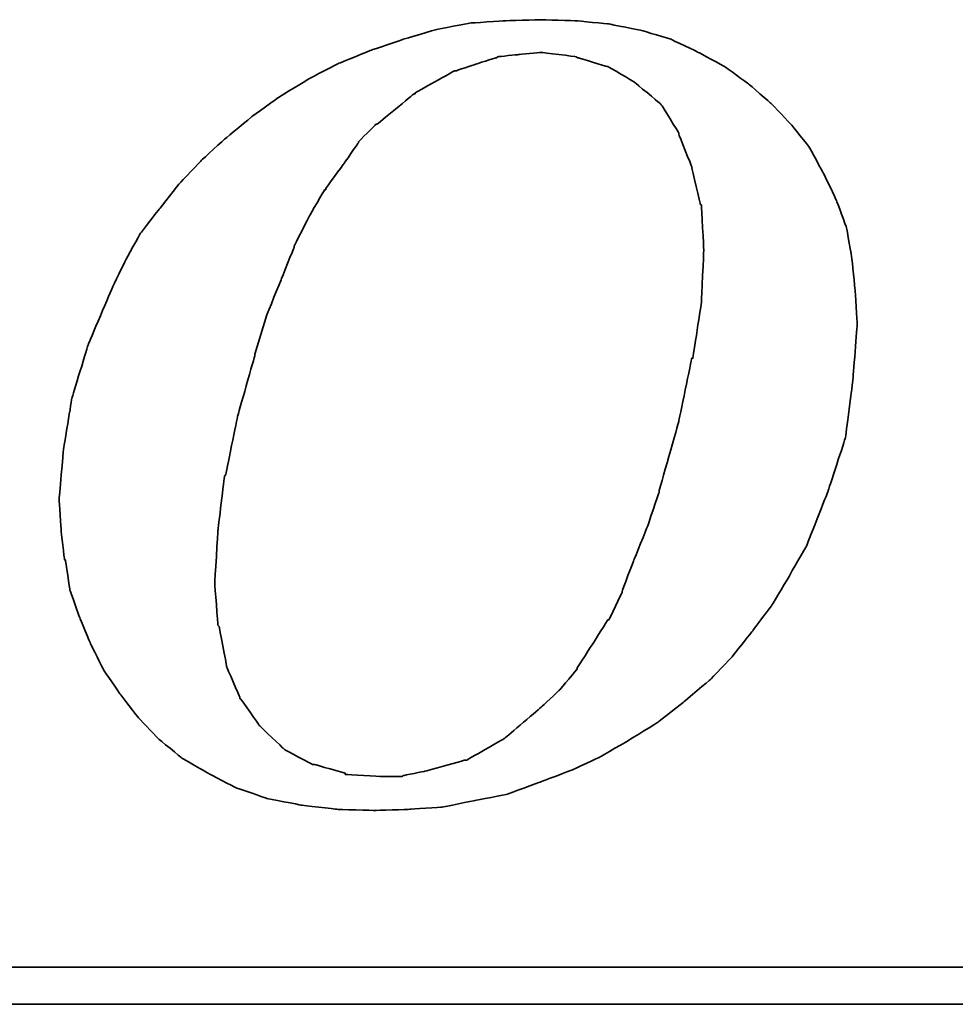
# Model space of a CAD drawing. Header units: inches. Extents: x 32 to 234, y 65 to 170.
# Tile 34 of 49: x 196.37 to 198.99, y 124.49 to 127.26. Entities that reach past the tile are written whole.
import ezdxf

# ---------------------------------------------------------------- set-up
doc = ezdxf.new("R2010")
doc.units = ezdxf.units.IN
doc.layers.add('DIM', color=4, linetype='Continuous')
doc.layers.add('layer 1', color=7, linetype='Continuous')

# ---------------------------------------------------------------- blocks, each defined once
blk = doc.blocks.new('TBI MOTION logo(完整正式版)')
at = {"layer": 'layer 1', "color": 22, "lineweight": 35}
for points, knots in [([(-11.34375, -6.98375), (-11.34375, -6.98375), (-10.91375, -7.43875), (-10.91375, -7.43875), (-10.91375, -7.43875), (-10.91375, -7.43875), (-10.38625, -7.87125), (-10.38625, -7.87125), (-10.38625, -7.87125), (-10.38625, -7.87125), (-9.81125, -8.20375), (-9.81125, -8.20375), (-9.81125, -8.20375), (-9.81125, -8.20375), (-9.21125, -8.51875), (-9.21125, -8.51875), (-9.21125, -8.51875), (-9.21125, -8.51875), (-8.51625, -8.75875), (-8.51625, -8.75875), (-8.51625, -8.75875), (-8.51625, -8.75875), (-7.77125, -8.90375), (-7.77125, -8.90375), (-7.77125, -8.90375), (-7.77125, -8.90375), (-6.97875, -8.99875), (-6.97875, -8.99875), (-6.97875, -8.99875), (-6.97875, -8.99875), (-6.14125, -9.02375), (-6.14125, -9.02375), (-6.14125, -9.02375), (-6.14125, -9.02375), (-5.37125, -8.99875), (-5.37125, -8.99875), (-5.37125, -8.99875), (-5.37125, -8.99875), (-4.65375, -8.94875), (-4.65375, -8.94875), (-4.65375, -8.94875), (-4.65375, -8.94875), (-3.93375, -8.80625), (-3.93375, -8.80625), (-3.93375, -8.80625), (-3.93375, -8.80625), (-3.21375, -8.66375), (-3.21375, -8.66375), (-3.21375, -8.66375), (-3.21375, -8.66375), (-2.49375, -8.39875), (-2.49375, -8.39875), (-2.49375, -8.39875), (-2.49375, -8.39875), (-1.79875, -8.13375), (-1.79875, -8.13375), (-1.79875, -8.13375), (-1.79875, -8.13375), (-1.17375, -7.84375), (-1.17375, -7.84375), (-1.17375, -7.84375), (-1.17375, -7.84375), (-0.52375, -7.46375), (-0.52375, -7.46375), (-0.52375, -7.46375), (-0.52375, -7.46375), (0.10124, -7.07875), (0.10124, -7.07875), (0.10124, -7.07875), (0.10124, -7.07875), (0.67625, -6.62375), (0.67625, -6.62375), (0.67625, -6.62375), (0.67625, -6.62375), (1.24874, -6.14375), (1.24874, -6.14375), (1.24874, -6.14375), (1.24874, -6.14375), (1.72874, -5.64125), (1.72874, -5.64125), (1.72874, -5.64125), (1.72874, -5.64125), (2.18624, -5.06375), (2.18624, -5.06375), (2.18624, -5.06375), (2.18624, -5.06375), (2.61625, -4.48874), (2.61625, -4.48874), (2.61625, -4.48874), (2.61625, -4.48874), (3.00125, -3.83874), (3.00125, -3.83874), (3.00125, -3.83874), (3.00125, -3.83874), (3.36124, -3.21374), (3.36124, -3.21374), (3.36124, -3.21374), (3.36124, -3.21374), (3.84374, -1.99125), (3.84374, -1.99125), (3.84374, -1.99125), (3.84374, -1.99125), (4.22625, -0.81875), (4.22625, -0.81875), (4.22625, -0.81875), (4.22625, -0.81875), (4.39125, 0.45624), (4.39125, 0.45624), (4.39125, 0.45624), (4.39125, 0.45624), (4.48874, 1.70124), (4.48874, 1.70124), (4.48874, 1.70124), (4.48874, 1.70124), (4.43874, 2.44625), (4.43874, 2.44625), (4.43874, 2.44625), (4.43874, 2.44625), (4.36874, 3.14125), (4.36874, 3.14125), (4.36874, 3.14125), (4.36874, 3.14125), (4.25125, 3.81125), (4.25125, 3.81125), (4.25125, 3.81125), (4.25125, 3.81125), (4.03124, 4.41125), (4.03124, 4.41125), (4.03124, 4.41125), (4.03124, 4.41125), (3.74374, 5.01125), (3.74374, 5.01125), (3.74374, 5.01125), (3.74374, 5.01125), (3.43124, 5.58875), (3.43124, 5.58875), (3.43124, 5.58875), (3.43124, 5.58875), (3.02625, 6.09125), (3.02625, 6.09125), (3.02625, 6.09125), (3.02625, 6.09125), (2.59374, 6.54875), (2.59374, 6.54875), (2.59374, 6.54875), (2.59374, 6.54875), (2.09124, 6.98125), (2.09124, 6.98125), (2.09124, 6.98125), (2.09124, 6.98125), (1.56124, 7.36625), (1.56124, 7.36625), (1.56124, 7.36625), (1.56124, 7.36625), (0.98624, 7.67625), (0.98624, 7.67625), (0.98624, 7.67625), (0.98624, 7.67625), (0.38624, 7.96375), (0.38624, 7.96375), (0.38624, 7.96375), (0.38624, 7.96375), (-0.25875, 8.15625), (-0.25875, 8.15625), (-0.25875, 8.15625), (-0.25875, 8.15625), (-0.98125, 8.30125), (-0.98125, 8.30125), (-0.98125, 8.30125), (-0.98125, 8.30125), (-1.70124, 8.37125), (-1.70124, 8.37125), (-1.70124, 8.37125), (-1.70124, 8.37125), (-2.49375, 8.39624), (-2.49375, 8.39624), (-2.49375, 8.39624), (-2.49375, 8.39624), (-3.28625, 8.37125), (-3.28625, 8.37125), (-3.28625, 8.37125), (-3.28625, 8.37125), (-4.05125, 8.32125), (-4.05125, 8.32125), (-4.05125, 8.32125), (-4.05125, 8.32125), (-4.77375, 8.18125), (-4.77375, 8.18125), (-4.77375, 8.18125), (-4.77375, 8.18125), (-5.51625, 7.96375), (-5.51625, 7.96375), (-5.51625, 7.96375), (-5.51625, 7.96375), (-6.21125, 7.72625), (-6.21125, 7.72625), (-6.21125, 7.72625), (-6.21125, 7.72625), (-6.92875, 7.43625), (-6.92875, 7.43625), (-6.92875, 7.43625), (-6.92875, 7.43625), (-7.57875, 7.10125), (-7.57875, 7.10125), (-7.57875, 7.10125), (-7.57875, 7.10125), (-8.24875, 6.69125), (-8.24875, 6.69125), (-8.24875, 6.69125), (-8.24875, 6.69125), (-8.84875, 6.26125), (-8.84875, 6.26125), (-8.84875, 6.26125), (-8.84875, 6.26125), (-9.42625, 5.78125), (-9.42625, 5.78125), (-9.42625, 5.78125), (-9.42625, 5.78125), (-9.95375, 5.30125), (-9.95375, 5.30125), (-9.95375, 5.30125), (-9.95375, 5.30125), (-10.43375, 4.79624), (-10.43375, 4.79624), (-10.43375, 4.79624), (-10.43375, 4.79624), (-10.88875, 4.22125), (-10.88875, 4.22125), (-10.88875, 4.22125), (-10.88875, 4.22125), (-11.29875, 3.69375), (-11.29875, 3.69375), (-11.29875, 3.69375), (-11.29875, 3.69375), (-11.63375, 3.09125), (-11.63375, 3.09125), (-11.63375, 3.09125), (-11.63375, 3.09125), (-11.91875, 2.49625), (-11.91875, 2.49625), (-11.91875, 2.49625), (-11.91875, 2.49625), (-12.44875, 1.24625), (-12.44875, 1.24625), (-12.44875, 1.24625), (-12.44875, 1.24625), (-12.80875, 0.06874), (-12.80875, 0.06874), (-12.80875, 0.06874), (-12.80875, 0.06874), (-12.99875, -1.07875), (-12.99875, -1.07875), (-12.99875, -1.07875), (-12.99875, -1.07875), (-13.09375, -2.18375), (-13.09375, -2.18375), (-13.09375, -2.18375), (-13.09375, -2.18375), (-13.04875, -2.85375), (-13.04875, -2.85375), (-13.04875, -2.85375), (-13.04875, -2.85375), (-12.97375, -3.50375), (-12.97375, -3.50375), (-12.97375, -3.50375), (-12.97375, -3.50375), (-12.95375, -3.50375), (-12.95375, -3.50375), (-12.95375, -3.50375), (-12.95375, -3.50375), (-12.85375, -4.17375), (-12.85375, -4.17375), (-12.85375, -4.17375), (-12.85375, -4.17375), (-12.63875, -4.77624), (-12.63875, -4.77624), (-12.63875, -4.77624), (-12.63875, -4.77624), (-12.39875, -5.35125), (-12.39875, -5.35125), (-12.39875, -5.35125), (-12.39875, -5.35125), (-12.11375, -5.92875), (-12.11375, -5.92875), (-12.11375, -5.92875), (-12.11375, -5.92875), (-11.75375, -6.45375), (-11.75375, -6.45375), (-11.75375, -6.45375), (-11.75375, -6.45375), (-11.34375, -6.98375), (-11.34375, -6.98375)], [0, 0, 0, 0, 0.01369863, 0.01369863, 0.01369863, 0.01369864, 0.02739726, 0.02739726, 0.02739726, 0.02739727, 0.04109589, 0.04109589, 0.04109589, 0.0410959, 0.05479452, 0.05479452, 0.05479452, 0.05479453, 0.06849315, 0.06849315, 0.06849315, 0.06849316, 0.08219178, 0.08219178, 0.08219178, 0.08219179, 0.09589041, 0.09589041, 0.09589041, 0.09589042, 0.10958904, 0.10958904, 0.10958904, 0.10958905, 0.12328767, 0.12328767, 0.12328767, 0.12328768, 0.1369863, 0.1369863, 0.1369863, 0.13698631, 0.15068493, 0.15068493, 0.15068493, 0.15068494, 0.16438356, 0.16438356, 0.16438356, 0.16438357, 0.17808219, 0.17808219, 0.17808219, 0.1780822, 0.19178082, 0.19178082, 0.19178082, 0.19178083, 0.20547945, 0.20547945, 0.20547945, 0.20547946, 0.21917808, 0.21917808, 0.21917808, 0.21917809, 0.23287671, 0.23287671, 0.23287671, 0.23287672, 0.24657534, 0.24657534, 0.24657534, 0.24657535, 0.26027397, 0.26027397, 0.26027397, 0.26027398, 0.2739726, 0.2739726, 0.2739726, 0.27397261, 0.28767123, 0.28767123, 0.28767123, 0.28767124, 0.30136986, 0.30136986, 0.30136986, 0.30136987, 0.31506849, 0.31506849, 0.31506849, 0.3150685, 0.32876712, 0.32876712, 0.32876712, 0.32876713, 0.34246575, 0.34246575, 0.34246575, 0.34246576, 0.35616438, 0.35616438, 0.35616438, 0.35616439, 0.36986301, 0.36986301, 0.36986301, 0.36986302, 0.38356164, 0.38356164, 0.38356164, 0.38356165, 0.39726027, 0.39726027, 0.39726027, 0.39726028, 0.4109589, 0.4109589, 0.4109589, 0.41095891, 0.42465753, 0.42465753, 0.42465753, 0.42465754, 0.43835616, 0.43835616, 0.43835616, 0.43835617, 0.45205479, 0.45205479, 0.45205479, 0.4520548, 0.46575342, 0.46575342, 0.46575342, 0.46575343, 0.47945205, 0.47945205, 0.47945205, 0.47945206, 0.49315068, 0.49315068, 0.49315068, 0.49315069, 0.50684932, 0.50684932, 0.50684932, 0.50684933, 0.52054795, 0.52054795, 0.52054795, 0.52054796, 0.53424658, 0.53424658, 0.53424658, 0.53424659, 0.54794521, 0.54794521, 0.54794521, 0.54794522, 0.56164384, 0.56164384, 0.56164384, 0.56164385, 0.57534247, 0.57534247, 0.57534247, 0.57534248, 0.5890411, 0.5890411, 0.5890411, 0.58904111, 0.60273973, 0.60273973, 0.60273973, 0.60273974, 0.61643836, 0.61643836, 0.61643836, 0.61643837, 0.63013699, 0.63013699, 0.63013699, 0.630137, 0.64383562, 0.64383562, 0.64383562, 0.64383563, 0.65753425, 0.65753425, 0.65753425, 0.65753426, 0.67123288, 0.67123288, 0.67123288, 0.67123289, 0.68493151, 0.68493151, 0.68493151, 0.68493152, 0.69863014, 0.69863014, 0.69863014, 0.69863015, 0.71232877, 0.71232877, 0.71232877, 0.71232878, 0.7260274, 0.7260274, 0.7260274, 0.72602741, 0.73972603, 0.73972603, 0.73972603, 0.73972604, 0.75342466, 0.75342466, 0.75342466, 0.75342467, 0.76712329, 0.76712329, 0.76712329, 0.7671233, 0.78082192, 0.78082192, 0.78082192, 0.78082193, 0.79452055, 0.79452055, 0.79452055, 0.79452056, 0.80821918, 0.80821918, 0.80821918, 0.80821919, 0.82191781, 0.82191781, 0.82191781, 0.82191782, 0.83561644, 0.83561644, 0.83561644, 0.83561645, 0.84931507, 0.84931507, 0.84931507, 0.84931508, 0.8630137, 0.8630137, 0.8630137, 0.86301371, 0.87671233, 0.87671233, 0.87671233, 0.87671234, 0.89041096, 0.89041096, 0.89041096, 0.89041097, 0.90410959, 0.90410959, 0.90410959, 0.9041096, 0.91780822, 0.91780822, 0.91780822, 0.91780823, 0.93150685, 0.93150685, 0.93150685, 0.93150686, 0.94520548, 0.94520548, 0.94520548, 0.94520549, 0.95890411, 0.95890411, 0.95890411, 0.95890412, 0.97260274, 0.97260274, 0.97260274, 0.97260275, 0.98630137, 0.98630137, 0.98630137, 0.98630138, 1, 1, 1, 1]), ([(-8.77875, 1.03124), (-8.77875, 1.03124), (-8.51625, 1.89625), (-8.51625, 1.89625), (-8.51625, 1.89625), (-8.51625, 1.89625), (-8.20375, 2.66375), (-8.20375, 2.66375), (-8.20375, 2.66375), (-8.20375, 2.66375), (-7.91625, 3.38125), (-7.91625, 3.38125), (-7.91625, 3.38125), (-7.91625, 3.38125), (-7.91625, 3.40624), (-7.91625, 3.40624), (-7.91625, 3.40624), (-7.91625, 3.40624), (-7.57875, 4.07624), (-7.57875, 4.07624), (-7.57875, 4.07624), (-7.57875, 4.07624), (-7.24375, 4.65125), (-7.24375, 4.65125), (-7.24375, 4.65125), (-7.24375, 4.65125), (-7.21875, 4.65125), (-7.21875, 4.65125), (-7.21875, 4.65125), (-7.21875, 4.65125), (-7.21875, 4.67624), (-7.21875, 4.67624), (-7.21875, 4.67624), (-7.21875, 4.67624), (-6.83625, 5.20375), (-6.83625, 5.20375), (-6.83625, 5.20375), (-6.83625, 5.20375), (-6.49875, 5.68625), (-6.49875, 5.68625), (-6.49875, 5.68625), (-6.49875, 5.68625), (-6.49875, 5.70625), (-6.49875, 5.70625), (-6.49875, 5.70625), (-6.49875, 5.70625), (-6.11625, 6.09125), (-6.11625, 6.09125), (-6.11625, 6.09125), (-6.11625, 6.09125), (-6.09125, 6.09125), (-6.09125, 6.09125), (-6.09125, 6.09125), (-6.09125, 6.09125), (-5.27375, 6.76625), (-5.27375, 6.76625), (-5.27375, 6.76625), (-5.27375, 6.76625), (-5.24875, 6.76625), (-5.24875, 6.76625), (-5.24875, 6.76625), (-5.24875, 6.76625), (-5.24875, 6.78625), (-5.24875, 6.78625), (-5.24875, 6.78625), (-5.24875, 6.78625), (-4.38875, 7.26624), (-4.38875, 7.26624), (-4.38875, 7.26624), (-4.38875, 7.26624), (-4.36125, 7.26624), (-4.36125, 7.26624), (-4.36125, 7.26624), (-4.36125, 7.26624), (-3.93375, 7.41125), (-3.93375, 7.41125), (-3.93375, 7.41125), (-3.93375, 7.41125), (-3.47375, 7.55625), (-3.47375, 7.55625), (-3.47375, 7.55625), (-3.47375, 7.55625), (-3.45375, 7.55625), (-3.45375, 7.55625), (-3.45375, 7.55625), (-3.45375, 7.55625), (-3.42875, 7.58124), (-3.42875, 7.58124), (-3.42875, 7.58124), (-3.42875, 7.58124), (-2.97375, 7.62625), (-2.97375, 7.62625), (-2.97375, 7.62625), (-2.97375, 7.62625), (-2.49375, 7.67625), (-2.49375, 7.67625), (-2.49375, 7.67625), (-2.49375, 7.67625), (-2.46875, 7.67625), (-2.46875, 7.67625), (-2.46875, 7.67625), (-2.46875, 7.67625), (-1.70124, 7.58124), (-1.70124, 7.58124), (-1.70124, 7.58124), (-1.70124, 7.58124), (-1.67875, 7.55625), (-1.67875, 7.55625), (-1.67875, 7.55625), (-1.67875, 7.55625), (-1.65375, 7.55625), (-1.65375, 7.55625), (-1.65375, 7.55625), (-1.65375, 7.55625), (-1.03125, 7.36625), (-1.03125, 7.36625), (-1.03125, 7.36625), (-1.03125, 7.36625), (-1.00625, 7.36625), (-1.00625, 7.36625), (-1.00625, 7.36625), (-1.00625, 7.36625), (-0.43124, 7.02624), (-0.43124, 7.02624), (-0.43124, 7.02624), (-0.43124, 7.02624), (-0.40625, 7.00624), (-0.40625, 7.00624), (-0.40625, 7.00624), (-0.40625, 7.00624), (0.12124, 6.57124), (0.12124, 6.57124), (0.12124, 6.57124), (0.12124, 6.57124), (0.14624, 6.54875), (0.14624, 6.54875), (0.14624, 6.54875), (0.14624, 6.54875), (0.17124, 6.52375), (0.17124, 6.52375), (0.17124, 6.52375), (0.17124, 6.52375), (0.55625, 5.89875), (0.55625, 5.89875), (0.55625, 5.89875), (0.55625, 5.89875), (0.55625, 5.87625), (0.55625, 5.87625), (0.55625, 5.87625), (0.55625, 5.87625), (0.84124, 5.15625), (0.84124, 5.15625), (0.84124, 5.15625), (0.84124, 5.15625), (0.84124, 5.13125), (0.84124, 5.13125), (0.84124, 5.13125), (0.84124, 5.13125), (1.03624, 4.31875), (1.03624, 4.31875), (1.03624, 4.31875), (1.03624, 4.31875), (1.05624, 4.31875), (1.05624, 4.31875), (1.05624, 4.31875), (1.05624, 4.31875), (1.05624, 4.29125), (1.05624, 4.29125), (1.05624, 4.29125), (1.05624, 4.29125), (1.10625, 3.33125), (1.10625, 3.33125), (1.10625, 3.33125), (1.10625, 3.33125), (1.10625, 3.30875), (1.10625, 3.30875), (1.10625, 3.30875), (1.10625, 3.30875), (1.05624, 2.20624), (1.05624, 2.20624), (1.05624, 2.20624), (1.05624, 2.20624), (1.05624, 2.18124), (1.05624, 2.18124), (1.05624, 2.18124), (1.05624, 2.18124), (0.86624, 0.93624), (0.86624, 0.93624), (0.86624, 0.93624), (0.86624, 0.93624), (0.84124, 0.93624), (0.84124, 0.93624), (0.84124, 0.93624), (0.84124, 0.93624), (0.55625, -0.45874), (0.55625, -0.45874), (0.55625, -0.45874), (0.55625, -0.45874), (0.12124, -1.99125), (0.12124, -1.99125), (0.12124, -1.99125), (0.12124, -1.99125), (0.12124, -2.01874), (0.12124, -2.01874), (0.12124, -2.01874), (0.12124, -2.01874), (-0.13874, -2.78375), (-0.13874, -2.78375), (-0.13874, -2.78375), (-0.13874, -2.78375), (-0.43124, -3.50375), (-0.43124, -3.50375), (-0.43124, -3.50375), (-0.43124, -3.50375), (-0.69375, -4.19875), (-0.69375, -4.19875), (-0.69375, -4.19875), (-0.69375, -4.19875), (-0.69375, -4.22375), (-0.69375, -4.22375), (-0.69375, -4.22375), (-0.69375, -4.22375), (-0.98125, -4.82374), (-0.98125, -4.82374), (-0.98125, -4.82374), (-0.98125, -4.82374), (-1.00625, -4.82374), (-1.00625, -4.82374), (-1.00625, -4.82374), (-1.00625, -4.82374), (-1.33875, -5.35125), (-1.33875, -5.35125), (-1.33875, -5.35125), (-1.33875, -5.35125), (-1.67875, -5.87875), (-1.67875, -5.87875), (-1.67875, -5.87875), (-1.67875, -5.87875), (-1.67875, -5.90375), (-1.67875, -5.90375), (-1.67875, -5.90375), (-1.67875, -5.90375), (-2.05875, -6.35875), (-2.05875, -6.35875), (-2.05875, -6.35875), (-2.05875, -6.35875), (-2.08375, -6.38375), (-2.08375, -6.38375), (-2.08375, -6.38375), (-2.08375, -6.38375), (-2.46875, -6.74375), (-2.46875, -6.74375), (-2.46875, -6.74375), (-2.46875, -6.74375), (-3.25875, -7.41625), (-3.25875, -7.41625), (-3.25875, -7.41625), (-3.25875, -7.41625), (-3.28625, -7.43875), (-3.28625, -7.43875), (-3.28625, -7.43875), (-3.28625, -7.43875), (-4.12375, -7.91875), (-4.12375, -7.91875), (-4.12375, -7.91875), (-4.12375, -7.91875), (-4.14875, -7.91875), (-4.14875, -7.91875), (-4.14875, -7.91875), (-4.14875, -7.91875), (-4.17125, -7.91875), (-4.17125, -7.91875), (-4.17125, -7.91875), (-4.17125, -7.91875), (-5.03375, -8.15875), (-5.03375, -8.15875), (-5.03375, -8.15875), (-5.03375, -8.15875), (-5.51625, -8.25625), (-5.51625, -8.25625), (-5.51625, -8.25625), (-5.51625, -8.25625), (-5.54125, -8.27875), (-5.54125, -8.27875), (-5.54125, -8.27875), (-5.54125, -8.27875), (-5.56375, -8.27875), (-5.56375, -8.27875), (-5.56375, -8.27875), (-5.56375, -8.27875), (-5.99625, -8.27875), (-5.99625, -8.27875), (-5.99625, -8.27875), (-5.99625, -8.27875), (-6.76375, -8.23125), (-6.76375, -8.23125), (-6.76375, -8.23125), (-6.76375, -8.23125), (-6.78875, -8.23125), (-6.78875, -8.23125), (-6.78875, -8.23125), (-6.78875, -8.23125), (-6.78875, -8.20375), (-6.78875, -8.20375), (-6.78875, -8.20375), (-6.78875, -8.20375), (-7.45875, -8.01375), (-7.45875, -8.01375), (-7.45875, -8.01375), (-7.45875, -8.01375), (-7.48375, -8.01375), (-7.48375, -8.01375), (-7.48375, -8.01375), (-7.48375, -8.01375), (-7.50875, -8.01375), (-7.50875, -8.01375), (-7.50875, -8.01375), (-7.50875, -8.01375), (-8.13125, -7.67875), (-8.13125, -7.67875), (-8.13125, -7.67875), (-8.13125, -7.67875), (-8.15625, -7.65375), (-8.15625, -7.65375), (-8.15625, -7.65375), (-8.15625, -7.65375), (-8.65875, -7.17375), (-8.65875, -7.17375), (-8.65875, -7.17375), (-8.65875, -7.17375), (-8.68375, -7.14875), (-8.68375, -7.14875), (-8.68375, -7.14875), (-8.68375, -7.14875), (-9.08875, -6.57375), (-9.08875, -6.57375), (-9.08875, -6.57375), (-9.08875, -6.57375), (-9.11375, -6.54875), (-9.11375, -6.54875), (-9.11375, -6.54875), (-9.11375, -6.54875), (-9.11375, -6.52875), (-9.11375, -6.52875), (-9.11375, -6.52875), (-9.11375, -6.52875), (-9.40375, -5.85375), (-9.40375, -5.85375), (-9.40375, -5.85375), (-9.40375, -5.85375), (-9.40375, -5.82875), (-9.40375, -5.82875), (-9.40375, -5.82875), (-9.40375, -5.82875), (-9.56875, -4.96875), (-9.56875, -4.96875), (-9.56875, -4.96875), (-9.56875, -4.96875), (-9.59375, -4.94375), (-9.59375, -4.94375), (-9.59375, -4.94375), (-9.59375, -4.94375), (-9.66375, -4.03375), (-9.66375, -4.03375), (-9.66375, -4.03375), (-9.66375, -4.03375), (-9.66375, -4.00875), (-9.66375, -4.00875), (-9.66375, -4.00875), (-9.66375, -4.00875), (-9.59375, -2.85375), (-9.59375, -2.85375), (-9.59375, -2.85375), (-9.59375, -2.85375), (-9.45125, -1.65875), (-9.45125, -1.65875), (-9.45125, -1.65875), (-9.45125, -1.65875), (-9.42625, -1.63375), (-9.42625, -1.63375), (-9.42625, -1.63375), (-9.42625, -1.63375), (-9.16125, -0.33875), (-9.16125, -0.33875), (-9.16125, -0.33875), (-9.16125, -0.33875), (-8.77875, 1.00624), (-8.77875, 1.00624), (-8.77875, 1.00624), (-8.77875, 1.00624), (-8.77875, 1.03124), (-8.77875, 1.03124)], [0, 0, 0, 0, 0.01020408, 0.01020408, 0.01020408, 0.01020409, 0.02040816, 0.02040816, 0.02040816, 0.02040817, 0.03061224, 0.03061224, 0.03061224, 0.03061225, 0.04081633, 0.04081633, 0.04081633, 0.04081634, 0.05102041, 0.05102041, 0.05102041, 0.05102042, 0.06122449, 0.06122449, 0.06122449, 0.0612245, 0.07142857, 0.07142857, 0.07142857, 0.07142858, 0.08163265, 0.08163265, 0.08163265, 0.08163266, 0.09183673, 0.09183673, 0.09183673, 0.09183674, 0.10204082, 0.10204082, 0.10204082, 0.10204083, 0.1122449, 0.1122449, 0.1122449, 0.11224491, 0.12244898, 0.12244898, 0.12244898, 0.12244899, 0.13265306, 0.13265306, 0.13265306, 0.13265307, 0.14285714, 0.14285714, 0.14285714, 0.14285715, 0.15306122, 0.15306122, 0.15306122, 0.15306123, 0.16326531, 0.16326531, 0.16326531, 0.16326532, 0.17346939, 0.17346939, 0.17346939, 0.1734694, 0.18367347, 0.18367347, 0.18367347, 0.18367348, 0.19387755, 0.19387755, 0.19387755, 0.19387756, 0.20408163, 0.20408163, 0.20408163, 0.20408164, 0.21428571, 0.21428571, 0.21428571, 0.21428572, 0.2244898, 0.2244898, 0.2244898, 0.22448981, 0.23469388, 0.23469388, 0.23469388, 0.23469389, 0.24489796, 0.24489796, 0.24489796, 0.24489797, 0.25510204, 0.25510204, 0.25510204, 0.25510205, 0.26530612, 0.26530612, 0.26530612, 0.26530613, 0.2755102, 0.2755102, 0.2755102, 0.27551021, 0.28571429, 0.28571429, 0.28571429, 0.2857143, 0.29591837, 0.29591837, 0.29591837, 0.29591838, 0.30612245, 0.30612245, 0.30612245, 0.30612246, 0.31632653, 0.31632653, 0.31632653, 0.31632654, 0.32653061, 0.32653061, 0.32653061, 0.32653062, 0.33673469, 0.33673469, 0.33673469, 0.3367347, 0.34693878, 0.34693878, 0.34693878, 0.34693879, 0.35714286, 0.35714286, 0.35714286, 0.35714287, 0.36734694, 0.36734694, 0.36734694, 0.36734695, 0.37755102, 0.37755102, 0.37755102, 0.37755103, 0.3877551, 0.3877551, 0.3877551, 0.38775511, 0.39795918, 0.39795918, 0.39795918, 0.39795919, 0.40816327, 0.40816327, 0.40816327, 0.40816328, 0.41836735, 0.41836735, 0.41836735, 0.41836736, 0.42857143, 0.42857143, 0.42857143, 0.42857144, 0.43877551, 0.43877551, 0.43877551, 0.43877552, 0.44897959, 0.44897959, 0.44897959, 0.4489796, 0.45918367, 0.45918367, 0.45918367, 0.45918368, 0.46938776, 0.46938776, 0.46938776, 0.46938777, 0.47959184, 0.47959184, 0.47959184, 0.47959185, 0.48979592, 0.48979592, 0.48979592, 0.48979593, 0.5, 0.5, 0.5, 0.50000001, 0.51020408, 0.51020408, 0.51020408, 0.51020409, 0.52040816, 0.52040816, 0.52040816, 0.52040817, 0.53061224, 0.53061224, 0.53061224, 0.53061225, 0.54081633, 0.54081633, 0.54081633, 0.54081634, 0.55102041, 0.55102041, 0.55102041, 0.55102042, 0.56122449, 0.56122449, 0.56122449, 0.5612245, 0.57142857, 0.57142857, 0.57142857, 0.57142858, 0.58163265, 0.58163265, 0.58163265, 0.58163266, 0.59183673, 0.59183673, 0.59183673, 0.59183674, 0.60204082, 0.60204082, 0.60204082, 0.60204083, 0.6122449, 0.6122449, 0.6122449, 0.61224491, 0.62244898, 0.62244898, 0.62244898, 0.62244899, 0.63265306, 0.63265306, 0.63265306, 0.63265307, 0.64285714, 0.64285714, 0.64285714, 0.64285715, 0.65306122, 0.65306122, 0.65306122, 0.65306123, 0.66326531, 0.66326531, 0.66326531, 0.66326532, 0.67346939, 0.67346939, 0.67346939, 0.6734694, 0.68367347, 0.68367347, 0.68367347, 0.68367348, 0.69387755, 0.69387755, 0.69387755, 0.69387756, 0.70408163, 0.70408163, 0.70408163, 0.70408164, 0.71428571, 0.71428571, 0.71428571, 0.71428572, 0.7244898, 0.7244898, 0.7244898, 0.72448981, 0.73469388, 0.73469388, 0.73469388, 0.73469389, 0.74489796, 0.74489796, 0.74489796, 0.74489797, 0.75510204, 0.75510204, 0.75510204, 0.75510205, 0.76530612, 0.76530612, 0.76530612, 0.76530613, 0.7755102, 0.7755102, 0.7755102, 0.77551021, 0.78571429, 0.78571429, 0.78571429, 0.7857143, 0.79591837, 0.79591837, 0.79591837, 0.79591838, 0.80612245, 0.80612245, 0.80612245, 0.80612246, 0.81632653, 0.81632653, 0.81632653, 0.81632654, 0.82653061, 0.82653061, 0.82653061, 0.82653062, 0.83673469, 0.83673469, 0.83673469, 0.8367347, 0.84693878, 0.84693878, 0.84693878, 0.84693879, 0.85714286, 0.85714286, 0.85714286, 0.85714287, 0.86734694, 0.86734694, 0.86734694, 0.86734695, 0.87755102, 0.87755102, 0.87755102, 0.87755103, 0.8877551, 0.8877551, 0.8877551, 0.88775511, 0.89795918, 0.89795918, 0.89795918, 0.89795919, 0.90816327, 0.90816327, 0.90816327, 0.90816328, 0.91836735, 0.91836735, 0.91836735, 0.91836736, 0.92857143, 0.92857143, 0.92857143, 0.92857144, 0.93877551, 0.93877551, 0.93877551, 0.93877552, 0.94897959, 0.94897959, 0.94897959, 0.9489796, 0.95918367, 0.95918367, 0.95918367, 0.95918368, 0.96938776, 0.96938776, 0.96938776, 0.96938777, 0.97959184, 0.97959184, 0.97959184, 0.97959185, 0.98979592, 0.98979592, 0.98979592, 0.98979593, 1, 1, 1, 1]), ([(75.90875, -9.47875), (75.90875, -9.47875), (75.90875, -12.28625), (75.90875, -12.28625), (75.90875, -12.28625), (75.90875, -12.28625), (75.90875, -12.47875), (75.90875, -12.47875), (75.90875, -12.47875), (75.90875, -12.47875), (75.71625, -12.47875), (75.71625, -12.47875), (75.71625, -12.47875), (75.71625, -12.47875), (-88.32875, -12.47875), (-88.32875, -12.47875), (-88.32875, -12.47875), (-88.32875, -12.47875), (-88.32875, -13.29375), (-88.32875, -13.29375), (-88.32875, -13.29375), (-88.32875, -13.29375), (82.89125, -13.29375), (82.89125, -13.29375), (82.89125, -13.29375), (82.89125, -13.29375), (75.90875, -9.47875), (75.90875, -9.47875)], [0, 0, 0, 0, 0.14285714, 0.14285714, 0.14285714, 0.14285715, 0.28571429, 0.28571429, 0.28571429, 0.2857143, 0.42857143, 0.42857143, 0.42857143, 0.42857144, 0.57142857, 0.57142857, 0.57142857, 0.57142858, 0.71428571, 0.71428571, 0.71428571, 0.71428572, 0.85714286, 0.85714286, 0.85714286, 0.85714287, 1, 1, 1, 1])]:
    blk.add_open_spline(points, degree=3, knots=knots, dxfattribs=at)

msp = doc.modelspace()

# ---------------------------------------------------------------- block references
at = {"layer": 'DIM', "xscale": 0.1275750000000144, "yscale": 0.1275750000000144, "zscale": 0.1275750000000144}
msp.add_blockref('TBI MOTION logo(完整正式版)', (198.1466, 126.1877), dxfattribs=at)

doc.saveas('drawing.dxf')
